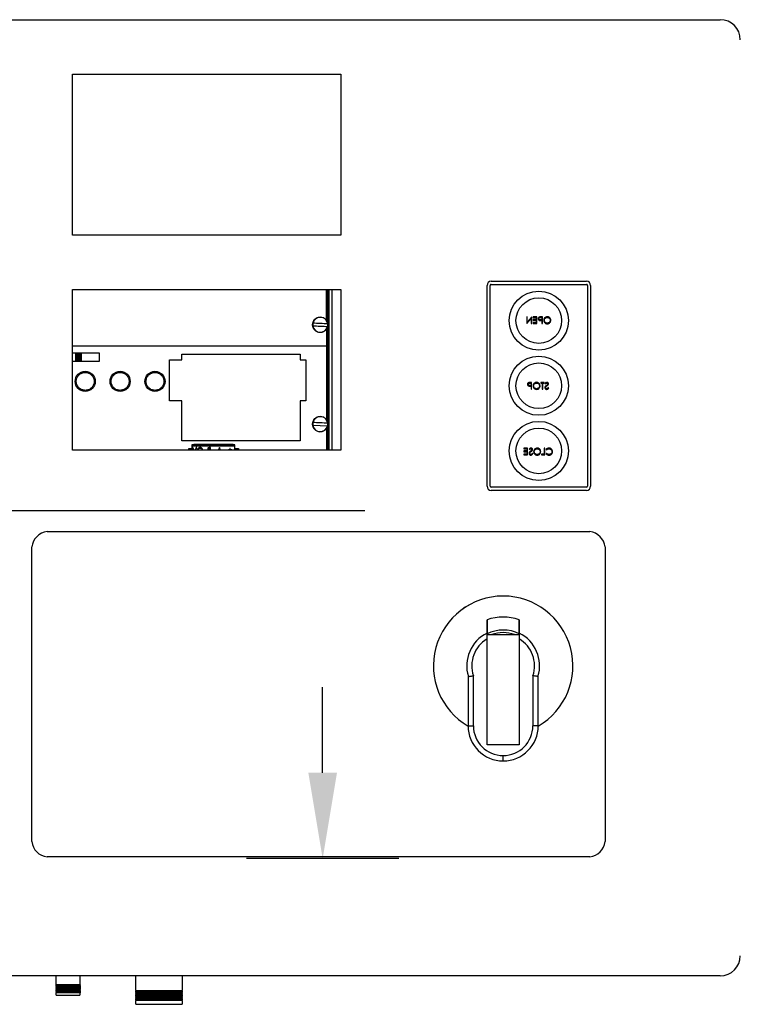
# Model space of a CAD drawing. Header units: inches. Extents: x 169.6 to 245.1, y 234.4 to 247.7.
# Tile 7 of 139: x 176.63 to 177.077, y 241.533 to 242.144. Entities that reach past the tile are written whole.
import ezdxf

# ---------------------------------------------------------------- set-up
doc = ezdxf.new("R2010")
doc.units = ezdxf.units.IN
doc.header["$LTSCALE"] = 0.25
doc.header["$MEASUREMENT"] = 0
doc.layers.add('ANNOTATIONS', color=1, linetype='Continuous')
doc.layers.add('MOTOR LH', color=7, linetype='Continuous')

msp = doc.modelspace()

# ---------------------------------------------------------------- linework, layer by layer
at = {"layer": 'ANNOTATIONS'}
for p, q in [((176.84428, 241.83906), (175.79333, 241.83906)), ((176.81812, 241.67681), (176.81812, 241.72995)), ((176.86525, 241.62367), (176.77099, 241.62367))]:
    msp.add_line(p, q, dxfattribs=at)
msp.add_solid([(176.82698, 241.67681), (176.80927, 241.67681), (176.81812, 241.62367)], dxfattribs=at)
at = {"layer": 'MOTOR LH'}
for p, q in [((176.57349, 242.14352), (177.06443, 242.14352)), ((176.66308, 242.01), (176.66308, 242.10982)), ((176.66308, 242.10982), (176.82944, 242.10982)), ((176.82944, 242.10982), (176.82944, 242.01)), ((176.82944, 242.01), (176.66308, 242.01)), ((176.92258, 241.98151), (176.98152, 241.98151)), ((176.66308, 241.87673), (176.66308, 241.97628)), ((176.66308, 241.97628), (176.82944, 241.97628)), ((176.82059, 241.95723), (176.82059, 241.97628)), ((176.82065, 241.97628), (176.82065, 241.95714)), ((176.82131, 241.95572), (176.82131, 241.97628)), ((176.8217, 241.87673), (176.8217, 241.97628)), ((176.82209, 241.87673), (176.82209, 241.97628)), ((176.82393, 241.87673), (176.82393, 241.97628)), ((176.82944, 241.97628), (176.82944, 241.87673)), ((176.91996, 241.85445), (176.91996, 241.97889)), ((176.92195, 241.85445), (176.92195, 241.97889)), ((176.92258, 241.97951), (176.98152, 241.97951)), ((176.98215, 241.97889), (176.98215, 241.85445)), ((176.98414, 241.97889), (176.98414, 241.85445)), ((176.94455, 241.95933), (176.94455, 241.95517)), ((176.94492, 241.95933), (176.94455, 241.95933)), ((176.94463, 241.95517), (176.94737, 241.95844)), ((176.94492, 241.95606), (176.94492, 241.95933)), ((176.94767, 241.95933), (176.94492, 241.95606)), ((176.94737, 241.95844), (176.94737, 241.95517)), ((176.94775, 241.95933), (176.94767, 241.95933)), ((176.94775, 241.95517), (176.94775, 241.95933)), ((176.94849, 241.95933), (176.94849, 241.9589)), ((176.95084, 241.95933), (176.94849, 241.95933)), ((176.94849, 241.9589), (176.95047, 241.9589)), ((176.94849, 241.95763), (176.94849, 241.9572)), ((176.95047, 241.95763), (176.94849, 241.95763)), ((176.94849, 241.9572), (176.95047, 241.9572)), ((176.95047, 241.9589), (176.95047, 241.95763)), ((176.95047, 241.9572), (176.95047, 241.9556)), ((176.95084, 241.95517), (176.95084, 241.95933)), ((176.95312, 241.9589), (176.95388, 241.9589)), ((176.95388, 241.95752), (176.95315, 241.95751)), ((176.95425, 241.95933), (176.95344, 241.95933)), ((176.95358, 241.95709), (176.95388, 241.95709)), ((176.95388, 241.9589), (176.95388, 241.95752)), ((176.95388, 241.95709), (176.95388, 241.95517)), ((176.95425, 241.95517), (176.95425, 241.95933)), ((176.82059, 241.95164), (176.82059, 241.89567)), ((176.82065, 241.95173), (176.82065, 241.89557)), ((176.82131, 241.89415), (176.82131, 241.95315)), ((176.94455, 241.95517), (176.94463, 241.95517)), ((176.94737, 241.95517), (176.94775, 241.95517)), ((176.94849, 241.9556), (176.94849, 241.95517)), ((176.95047, 241.9556), (176.94849, 241.9556)), ((176.94849, 241.95517), (176.95084, 241.95517)), ((176.95388, 241.95517), (176.95425, 241.95517)), ((176.66308, 241.94134), (176.82059, 241.94134)), ((176.66308, 241.93701), (176.6796, 241.93701)), ((176.6796, 241.93177), (176.66308, 241.93177)), ((176.66497, 241.93701), (176.66497, 241.93177)), ((176.66549, 241.93701), (176.66549, 241.93177)), ((176.66646, 241.93177), (176.66646, 241.93701)), ((176.66661, 241.93701), (176.66661, 241.93177)), ((176.66698, 241.93177), (176.66698, 241.93701)), ((176.66714, 241.93701), (176.66714, 241.93177)), ((176.66811, 241.93177), (176.66811, 241.93701)), ((176.66863, 241.93177), (176.66863, 241.93701)), ((176.6796, 241.93701), (176.6796, 241.93177)), ((176.7233, 241.90728), (176.7233, 241.93282)), ((176.7233, 241.93282), (176.73085, 241.93282)), ((176.73085, 241.93628), (176.80421, 241.93628)), ((176.73085, 241.93282), (176.73085, 241.93628)), ((176.80421, 241.93628), (176.80421, 241.93282)), ((176.80421, 241.93282), (176.80759, 241.93282)), ((176.80759, 241.93282), (176.80759, 241.90728)), ((176.94648, 241.91827), (176.94724, 241.91827)), ((176.94724, 241.91688), (176.94651, 241.91687)), ((176.94761, 241.91869), (176.94679, 241.91869)), ((176.94694, 241.91645), (176.94724, 241.91645)), ((176.94724, 241.91827), (176.94724, 241.91688)), ((176.94724, 241.91645), (176.94724, 241.91453)), ((176.94724, 241.91453), (176.94761, 241.91453)), ((176.94761, 241.91453), (176.94761, 241.91869)), ((176.95326, 241.91869), (176.95326, 241.91827)), ((176.95545, 241.91869), (176.95326, 241.91869)), ((176.95326, 241.91827), (176.95417, 241.91827)), ((176.95417, 241.91827), (176.95417, 241.91453)), ((176.95417, 241.91453), (176.95454, 241.91453)), ((176.95454, 241.91827), (176.95545, 241.91827)), ((176.95454, 241.91453), (176.95454, 241.91827)), ((176.95545, 241.91827), (176.95545, 241.91869)), ((176.95587, 241.9181), (176.95621, 241.91784)), ((176.95827, 241.91534), (176.95792, 241.91555)), ((176.73085, 241.90728), (176.7233, 241.90728)), ((176.73085, 241.88257), (176.73085, 241.90728)), ((176.80759, 241.90728), (176.80421, 241.90728)), ((176.80421, 241.90728), (176.80421, 241.88257)), ((176.81203, 241.89229), (176.82121, 241.89185)), ((176.82059, 241.89007), (176.82059, 241.87673)), ((176.82065, 241.89016), (176.82065, 241.87673)), ((176.82131, 241.87673), (176.82131, 241.89158)), ((176.80421, 241.88258), (176.73085, 241.88258)), ((176.80421, 241.88257), (176.73085, 241.88257)), ((176.76668, 241.88258), (176.76668, 241.88257)), ((176.76734, 241.88258), (176.76734, 241.88257)), ((176.77258, 241.88257), (176.77258, 241.88258)), ((176.77323, 241.88257), (176.77323, 241.88258)), ((176.79976, 241.88258), (176.79976, 241.88257)), ((176.80028, 241.88258), (176.80028, 241.88257)), ((176.80125, 241.88257), (176.80125, 241.88258)), ((176.80141, 241.88258), (176.80141, 241.88257)), ((176.80178, 241.88257), (176.80178, 241.88258)), ((176.80193, 241.88258), (176.80193, 241.88257)), ((176.8029, 241.88257), (176.8029, 241.88258)), ((176.80342, 241.88257), (176.80342, 241.88258)), ((176.82944, 241.87673), (176.66308, 241.87673)), ((176.73511, 241.8778), (176.7371, 241.8778)), ((176.73511, 241.87673), (176.73511, 241.8778)), ((176.7371, 241.88016), (176.7371, 241.87673)), ((176.76371, 241.88016), (176.7371, 241.88016)), ((176.7371, 241.87993), (176.76371, 241.87993)), ((176.7371, 241.87953), (176.76371, 241.87953)), ((176.73744, 241.87832), (176.73811, 241.87673)), ((176.73774, 241.87832), (176.73744, 241.87832)), ((176.73841, 241.87673), (176.73774, 241.87832)), ((176.73839, 241.88016), (176.73839, 241.88042)), ((176.73839, 241.88042), (176.76262, 241.88042)), ((176.73982, 241.87832), (176.73914, 241.87673)), ((176.73944, 241.87673), (176.74012, 241.87832)), ((176.74012, 241.87832), (176.73982, 241.87832)), ((176.74786, 241.878), (176.74824, 241.878)), ((176.74852, 241.87832), (176.74791, 241.87832)), ((176.74824, 241.877), (176.74805, 241.877)), ((176.74824, 241.878), (176.74824, 241.877)), ((176.74852, 241.87673), (176.74852, 241.87832)), ((176.75411, 241.87832), (176.75338, 241.87673)), ((176.75368, 241.87673), (176.75414, 241.87771)), ((176.75415, 241.87832), (176.75411, 241.87832)), ((176.75414, 241.87771), (176.7546, 241.87673)), ((176.75491, 241.87673), (176.75415, 241.87832)), ((176.75967, 241.87688), (176.75967, 241.87673)), ((176.76059, 241.87688), (176.75967, 241.87688)), ((176.76059, 241.8778), (176.76059, 241.87688)), ((176.76087, 241.8778), (176.76059, 241.8778)), ((176.76087, 241.87688), (176.76087, 241.8778)), ((176.76179, 241.87688), (176.76087, 241.87688)), ((176.76179, 241.87673), (176.76179, 241.87688)), ((176.76262, 241.88042), (176.76262, 241.88016)), ((176.76371, 241.87673), (176.76371, 241.88016)), ((176.76371, 241.8778), (176.7659, 241.8778)), ((176.7659, 241.8778), (176.7659, 241.87673)), ((176.94278, 241.87795), (176.94278, 241.87753)), ((176.94513, 241.87795), (176.94278, 241.87795)), ((176.94278, 241.87753), (176.94476, 241.87753)), ((176.94476, 241.87753), (176.94476, 241.87625)), ((176.94513, 241.87379), (176.94513, 241.87795)), ((176.94604, 241.87736), (176.94637, 241.8771)), ((176.95531, 241.87795), (176.95531, 241.87422)), ((176.95569, 241.87795), (176.95531, 241.87795)), ((176.95569, 241.87379), (176.95569, 241.87795)), ((176.95654, 241.87719), (176.95687, 241.87694)), ((176.94278, 241.87625), (176.94278, 241.87582)), ((176.94476, 241.87625), (176.94278, 241.87625)), ((176.94278, 241.87582), (176.94476, 241.87582)), ((176.94278, 241.87422), (176.94278, 241.87379)), ((176.94476, 241.87422), (176.94278, 241.87422)), ((176.94278, 241.87379), (176.94513, 241.87379)), ((176.94476, 241.87582), (176.94476, 241.87422)), ((176.94844, 241.8746), (176.94808, 241.87481)), ((176.95372, 241.87422), (176.95372, 241.87379)), ((176.95531, 241.87422), (176.95372, 241.87422)), ((176.95372, 241.87379), (176.95569, 241.87379)), ((176.95687, 241.87481), (176.95654, 241.87456)), ((176.98152, 241.85382), (176.92258, 241.85382)), ((176.98152, 241.85183), (176.92258, 241.85183)), ((176.64731, 241.82629), (176.98369, 241.82629)), ((176.63783, 241.63414), (176.63783, 241.81681)), ((176.99318, 241.81681), (176.99318, 241.63414)), ((176.91997, 241.69414), (176.91997, 241.76246)), ((176.91997, 241.76246), (176.93993, 241.76246)), ((176.93993, 241.76246), (176.93993, 241.69414)), ((176.91151, 241.70594), (176.91151, 241.73696)), ((176.9484, 241.73696), (176.9484, 241.70594)), ((176.90819, 241.73575), (176.90819, 241.70594)), ((176.95173, 241.70594), (176.95173, 241.73575)), ((176.90819, 241.70594), (176.91151, 241.70594)), ((176.95173, 241.70594), (176.9484, 241.70594)), ((176.93993, 241.69414), (176.91997, 241.69414)), ((176.92995, 241.68416), (176.92995, 241.68749)), ((176.98369, 241.62466), (176.64731, 241.62466)), ((177.06443, 241.55098), (176.57349, 241.55098)), ((176.65305, 241.54551), (176.65305, 241.55098)), ((176.66769, 241.55098), (176.66769, 241.54551)), ((176.70239, 241.54185), (176.70239, 241.55098)), ((176.73101, 241.55098), (176.73101, 241.54185)), ((176.65272, 241.54532), (176.65305, 241.54551)), ((176.65305, 241.54513), (176.65272, 241.54532)), ((176.66802, 241.54532), (176.65272, 241.54532)), ((176.65272, 241.54465), (176.65305, 241.54485)), ((176.65305, 241.54446), (176.65272, 241.54465)), ((176.66802, 241.54465), (176.65272, 241.54465)), ((176.65272, 241.54399), (176.65305, 241.54418)), ((176.65305, 241.5438), (176.65272, 241.54399)), ((176.66802, 241.54399), (176.65272, 241.54399)), ((176.65272, 241.54332), (176.65305, 241.54352)), ((176.65305, 241.54313), (176.65272, 241.54332)), ((176.66802, 241.54332), (176.65272, 241.54332)), ((176.65272, 241.54266), (176.65305, 241.54285)), ((176.65305, 241.54247), (176.65272, 241.54266)), ((176.66802, 241.54266), (176.65272, 241.54266)), ((176.65272, 241.54199), (176.65305, 241.54219)), ((176.65305, 241.5418), (176.65272, 241.54199)), ((176.66802, 241.54199), (176.65272, 241.54199)), ((176.65272, 241.54133), (176.65305, 241.54152)), ((176.65305, 241.54114), (176.65272, 241.54133)), ((176.66802, 241.54133), (176.65272, 241.54133)), ((176.65272, 241.54066), (176.65305, 241.54085)), ((176.66769, 241.54551), (176.65305, 241.54551)), ((176.65305, 241.54485), (176.65305, 241.54513)), ((176.66769, 241.54513), (176.65305, 241.54513)), ((176.66769, 241.54485), (176.65305, 241.54485)), ((176.65305, 241.54418), (176.65305, 241.54446)), ((176.66769, 241.54446), (176.65305, 241.54446)), ((176.66769, 241.54418), (176.65305, 241.54418)), ((176.65305, 241.54352), (176.65305, 241.5438)), ((176.66769, 241.5438), (176.65305, 241.5438)), ((176.66769, 241.54352), (176.65305, 241.54352)), ((176.65305, 241.54285), (176.65305, 241.54313)), ((176.66769, 241.54313), (176.65305, 241.54313)), ((176.66769, 241.54285), (176.65305, 241.54285)), ((176.65305, 241.54219), (176.65305, 241.54247)), ((176.66769, 241.54247), (176.65305, 241.54247)), ((176.66769, 241.54219), (176.65305, 241.54219)), ((176.65305, 241.54152), (176.65305, 241.5418)), ((176.66769, 241.5418), (176.65305, 241.5418)), ((176.66769, 241.54152), (176.65305, 241.54152)), ((176.65305, 241.54085), (176.65305, 241.54114)), ((176.66769, 241.54114), (176.65305, 241.54114)), ((176.66769, 241.54085), (176.65305, 241.54085)), ((176.66769, 241.54551), (176.66802, 241.54532)), ((176.66802, 241.54532), (176.66769, 241.54513)), ((176.66769, 241.54513), (176.66769, 241.54485)), ((176.66769, 241.54485), (176.66802, 241.54465)), ((176.66802, 241.54465), (176.66769, 241.54446)), ((176.66769, 241.54446), (176.66769, 241.54418)), ((176.66769, 241.54418), (176.66802, 241.54399)), ((176.66802, 241.54399), (176.66769, 241.5438)), ((176.66769, 241.5438), (176.66769, 241.54352)), ((176.66769, 241.54352), (176.66802, 241.54332)), ((176.66802, 241.54332), (176.66769, 241.54313)), ((176.66769, 241.54313), (176.66769, 241.54285)), ((176.66769, 241.54285), (176.66802, 241.54266)), ((176.66802, 241.54266), (176.66769, 241.54247)), ((176.66769, 241.54247), (176.66769, 241.54219)), ((176.66769, 241.54219), (176.66802, 241.54199)), ((176.66802, 241.54199), (176.66769, 241.5418)), ((176.66769, 241.5418), (176.66769, 241.54152)), ((176.66769, 241.54152), (176.66802, 241.54133)), ((176.66802, 241.54133), (176.66769, 241.54114)), ((176.66769, 241.54114), (176.66769, 241.54085)), ((176.66769, 241.54085), (176.66802, 241.54066)), ((176.70206, 241.54166), (176.70239, 241.54185)), ((176.70239, 241.54147), (176.70206, 241.54166)), ((176.73134, 241.54166), (176.70206, 241.54166)), ((176.70206, 241.54083), (176.70239, 241.54102)), ((176.70239, 241.54064), (176.70206, 241.54083)), ((176.73134, 241.54083), (176.70206, 241.54083)), ((176.70239, 241.54185), (176.73101, 241.54185)), ((176.70239, 241.54102), (176.70239, 241.54147)), ((176.73101, 241.54147), (176.70239, 241.54147)), ((176.70239, 241.54102), (176.73101, 241.54102)), ((176.73101, 241.54185), (176.73134, 241.54166)), ((176.73134, 241.54166), (176.73101, 241.54147)), ((176.73101, 241.54147), (176.73101, 241.54102)), ((176.73101, 241.54102), (176.73134, 241.54083)), ((176.73134, 241.54083), (176.73101, 241.54064)), ((176.65305, 241.54047), (176.65272, 241.54066)), ((176.66802, 241.54066), (176.65272, 241.54066)), ((176.65305, 241.539), (176.65305, 241.54047)), ((176.66769, 241.54047), (176.65305, 241.54047)), ((176.65305, 241.539), (176.66769, 241.539)), ((176.66802, 241.54066), (176.66769, 241.54047)), ((176.66769, 241.54047), (176.66769, 241.539)), ((176.70206, 241.54), (176.70239, 241.54019)), ((176.70239, 241.5398), (176.70206, 241.54)), ((176.73134, 241.54), (176.70206, 241.54)), ((176.70206, 241.53916), (176.70239, 241.53936)), ((176.70239, 241.53897), (176.70206, 241.53916)), ((176.73134, 241.53916), (176.70206, 241.53916)), ((176.70206, 241.53833), (176.70239, 241.53853)), ((176.70239, 241.53814), (176.70206, 241.53833)), ((176.73134, 241.53833), (176.70206, 241.53833)), ((176.70206, 241.5375), (176.70239, 241.53769)), ((176.70239, 241.53731), (176.70206, 241.5375)), ((176.73134, 241.5375), (176.70206, 241.5375)), ((176.70206, 241.53667), (176.70239, 241.53686)), ((176.70239, 241.53648), (176.70206, 241.53667)), ((176.73134, 241.53667), (176.70206, 241.53667)), ((176.70206, 241.53584), (176.70239, 241.53603)), ((176.70239, 241.53565), (176.70206, 241.53584)), ((176.73134, 241.53584), (176.70206, 241.53584)), ((176.70239, 241.54019), (176.70239, 241.54064)), ((176.73101, 241.54064), (176.70239, 241.54064)), ((176.70239, 241.54019), (176.73101, 241.54019)), ((176.70239, 241.53936), (176.70239, 241.5398)), ((176.73101, 241.5398), (176.70239, 241.5398)), ((176.70239, 241.53936), (176.73101, 241.53936)), ((176.70239, 241.53853), (176.70239, 241.53897)), ((176.73101, 241.53897), (176.70239, 241.53897)), ((176.70239, 241.53853), (176.73101, 241.53853)), ((176.70239, 241.53769), (176.70239, 241.53814)), ((176.73101, 241.53814), (176.70239, 241.53814)), ((176.70239, 241.53769), (176.73101, 241.53769)), ((176.70239, 241.53686), (176.70239, 241.53731)), ((176.73101, 241.53731), (176.70239, 241.53731)), ((176.70239, 241.53686), (176.73101, 241.53686)), ((176.70239, 241.53603), (176.70239, 241.53648)), ((176.73101, 241.53648), (176.70239, 241.53648)), ((176.70239, 241.53603), (176.73101, 241.53603)), ((176.70239, 241.53334), (176.70239, 241.53565)), ((176.73101, 241.53565), (176.70239, 241.53565)), ((176.73101, 241.54064), (176.73101, 241.54019)), ((176.73101, 241.54019), (176.73134, 241.54)), ((176.73134, 241.54), (176.73101, 241.5398)), ((176.73101, 241.5398), (176.73101, 241.53936)), ((176.73101, 241.53936), (176.73134, 241.53916)), ((176.73134, 241.53916), (176.73101, 241.53897)), ((176.73101, 241.53897), (176.73101, 241.53853)), ((176.73101, 241.53853), (176.73134, 241.53833)), ((176.73134, 241.53833), (176.73101, 241.53814)), ((176.73101, 241.53814), (176.73101, 241.53769)), ((176.73101, 241.53769), (176.73134, 241.5375)), ((176.73134, 241.5375), (176.73101, 241.53731)), ((176.73101, 241.53731), (176.73101, 241.53686)), ((176.73101, 241.53686), (176.73134, 241.53667)), ((176.73134, 241.53667), (176.73101, 241.53648)), ((176.73101, 241.53648), (176.73101, 241.53603)), ((176.73101, 241.53603), (176.73134, 241.53584)), ((176.73134, 241.53584), (176.73101, 241.53565)), ((176.73101, 241.53565), (176.73101, 241.53334)), ((176.70239, 241.53334), (176.73101, 241.53334))]:
    msp.add_line(p, q, dxfattribs=at)
at = {"layer": 'MOTOR LH', "flags": 128}
for points in [[(176.81203, 241.95386), (176.81312, 241.95381), (176.81426, 241.95375), (176.81543, 241.9537), (176.81662, 241.95364), (176.8178, 241.95358), (176.81897, 241.95352), (176.82011, 241.95347), (176.82121, 241.95342)], [(176.82128, 241.95501), (176.82019, 241.95506), (176.81905, 241.95512), (176.81788, 241.95518), (176.81669, 241.95523), (176.81551, 241.95529), (176.81434, 241.95535), (176.8132, 241.9554), (176.8121, 241.95546)], [(176.82128, 241.89344), (176.82019, 241.8935), (176.81905, 241.89355), (176.81788, 241.89361), (176.81669, 241.89367), (176.81551, 241.89372), (176.81434, 241.89378), (176.8132, 241.89384), (176.8121, 241.89389)]]:
    msp.add_lwpolyline(points, dxfattribs=at)
at = {"layer": 'MOTOR LH'}
for centre, radius in [((176.95205, 241.95703), 0.0183), ((176.95205, 241.95703), 0.01414), ((176.81666, 241.95444), 0.00482), ((176.95205, 241.91667), 0.0183), ((176.67099, 241.91939), 0.00622), ((176.6926, 241.91939), 0.00622), ((176.71422, 241.91939), 0.00622), ((176.95205, 241.91667), 0.01414), ((176.81666, 241.89287), 0.00482), ((176.95205, 241.8763), 0.0183), ((176.95205, 241.8763), 0.01414)]:
    msp.add_circle(centre, radius, dxfattribs=at)
for centre, radius, start, end in [((177.06443, 242.13105), 0.01248, 0, 90), ((176.92258, 241.97889), 0.00262, 90, 180), ((176.98152, 241.97889), 0.00262, 0, 90), ((176.92258, 241.97889), 0.000624, 90, 180), ((176.98152, 241.97889), 0.000624, 0, 90), ((176.81666, 241.95444), 0.00466, 7.07983, 167.36481), ((176.81666, 241.95444), 0.00473, 167.49357, 186.95106), ((176.81666, 241.95444), 0.00466, 187.07983, 347.36481), ((176.81666, 241.95444), 0.00473, 347.49357, 6.95106), ((176.81666, 241.89287), 0.00466, 7.07983, 167.36481), ((176.81666, 241.89287), 0.00473, 167.49357, 186.95106), ((176.81666, 241.89287), 0.00466, 187.07983, 347.36481), ((176.81666, 241.89287), 0.00473, 347.49357, 6.95106), ((176.92258, 241.85445), 0.00262, 180, 270), ((176.92258, 241.85445), 0.000624, 180, 270), ((176.98152, 241.85445), 0.000624, 270, 0), ((176.98152, 241.85445), 0.00262, 270, 0), ((176.64881, 241.81531), 0.01108, 97.7581, 172.2419), ((176.9822, 241.81531), 0.01108, 7.7581, 82.2419), ((176.92996, 241.74311), 0.04323, 300.24247, 239.75749), ((176.92996, 241.74311), 0.04322, 300.24804, 239.75194), ((176.92996, 241.74311), 0.03025, 70.7446, 109.279), ((176.92996, 241.74311), 0.02257, 116.2649, 197.09777), ((176.92996, 241.74311), 0.02217, 63.25995, 116.77409), ((176.92996, 241.74311), 0.02061, 69.85267, 110.14733), ((176.92996, 241.74311), 0.02257, 342.90223, 63.76839), ((176.92996, 241.74311), 0.01944, 120.90941, 198.43237), ((176.92996, 241.74311), 0.01944, 341.56763, 59.13097), ((176.92996, 241.70594), 0.02178, 180, 269.97432), ((176.92996, 241.70594), 0.01845, 180, 269.97432), ((176.92995, 241.70594), 0.02178, 270, 0), ((176.92995, 241.70594), 0.01845, 270.00463, 0), ((176.64881, 241.63564), 0.01108, 187.7581, 262.2419), ((176.9822, 241.63564), 0.01108, 277.7581, 352.2419), ((177.06443, 241.56345), 0.01248, 270, 0)]:
    msp.add_arc(centre, radius, start, end, dxfattribs=at)
for points, knots in [([(176.95249, 241.95927), (176.95236, 241.95922), (176.95211, 241.95913), (176.95185, 241.95885), (176.95171, 241.95853), (176.9517, 241.95832), (176.95169, 241.95822)], [0, 0, 0, 0, 0.279707, 0.559375, 0.779503, 1, 1, 1, 1]), ([(176.95169, 241.95822), (176.9517, 241.95808), (176.95172, 241.9578), (176.95193, 241.95747), (176.95221, 241.95726), (176.95242, 241.95719), (176.95252, 241.95716)], [0, 0, 0, 0, 0.2801, 0.559328, 0.779458, 1, 1, 1, 1]), ([(176.95207, 241.95821), (176.95208, 241.95833), (176.95211, 241.95851), (176.95227, 241.9587), (176.95256, 241.95891), (176.95287, 241.95891), (176.95312, 241.9589)], [0, 0, 0, 0, 0.248963, 0.37473, 0.500379, 1, 1, 1, 1]), ([(176.95315, 241.95751), (176.9529, 241.95751), (176.95258, 241.95751), (176.95227, 241.95772), (176.95211, 241.95791), (176.95208, 241.95809), (176.95207, 241.95821)], [0, 0, 0, 0, 0.499719, 0.625348, 0.751078, 1, 1, 1, 1]), ([(176.95344, 241.95933), (176.95326, 241.95933), (176.95294, 241.95933), (176.95263, 241.95929), (176.95249, 241.95927)], [0, 0, 0, 0, 0.560312, 1, 1, 1, 1]), ([(176.95252, 241.95716), (176.95272, 241.95714), (176.95307, 241.95709), (176.95342, 241.95709), (176.95358, 241.95709)], [0, 0, 0, 0, 0.559697, 1, 1, 1, 1]), ([(176.95732, 241.95944), (176.95699, 241.9594), (176.95634, 241.95934), (176.95561, 241.95875), (176.95517, 241.95802), (176.95513, 241.95751), (176.9551, 241.95725)], [0, 0, 0, 0, 0.279766, 0.559356, 0.77957, 1, 1, 1, 1]), ([(176.9551, 241.95725), (176.95514, 241.95693), (176.95521, 241.95629), (176.95581, 241.95557), (176.95652, 241.95513), (176.95703, 241.95509), (176.95728, 241.95507)], [0, 0, 0, 0, 0.279632, 0.559342, 0.779597, 1, 1, 1, 1]), ([(176.95548, 241.95725), (176.95551, 241.95752), (176.95557, 241.95805), (176.95608, 241.95862), (176.95668, 241.95895), (176.95709, 241.95899), (176.9573, 241.95901)], [0, 0, 0, 0, 0.279463, 0.558871, 0.779515, 1, 1, 1, 1]), ([(176.9573, 241.95549), (176.95703, 241.95552), (176.95651, 241.95558), (176.95589, 241.95604), (176.95554, 241.95663), (176.9555, 241.95705), (176.95548, 241.95725)], [0, 0, 0, 0, 0.279831, 0.559389, 0.77965, 1, 1, 1, 1]), ([(176.95728, 241.95507), (176.95761, 241.9551), (176.95825, 241.95517), (176.95897, 241.95576), (176.95941, 241.95647), (176.95945, 241.95698), (176.95948, 241.95723)], [0, 0, 0, 0, 0.279663, 0.559353, 0.779636, 1, 1, 1, 1]), ([(176.9573, 241.95901), (176.95756, 241.95898), (176.95809, 241.95891), (176.95869, 241.95845), (176.95905, 241.95786), (176.95908, 241.95744), (176.9591, 241.95724)], [0, 0, 0, 0, 0.279627, 0.559351, 0.779632, 1, 1, 1, 1]), ([(176.9591, 241.95724), (176.95907, 241.95697), (176.95901, 241.95645), (176.95851, 241.95588), (176.95792, 241.95554), (176.9575, 241.95551), (176.9573, 241.95549)], [0, 0, 0, 0, 0.279417, 0.559078, 0.779478, 1, 1, 1, 1]), ([(176.95948, 241.95723), (176.95944, 241.95755), (176.95936, 241.9582), (176.95879, 241.95893), (176.95807, 241.95936), (176.95757, 241.95941), (176.95732, 241.95944)], [0, 0, 0, 0, 0.279731, 0.559326, 0.77968, 1, 1, 1, 1]), ([(176.66542, 241.91939), (176.6655, 241.91869), (176.66561, 241.91762), (176.66631, 241.91632), (176.66702, 241.91543), (176.66792, 241.91471), (176.66921, 241.91403), (176.67099, 241.91369), (176.67277, 241.91403), (176.67406, 241.91471), (176.67495, 241.91543), (176.67568, 241.91632), (176.67635, 241.91762), (176.67669, 241.91939), (176.67635, 241.92117), (176.67568, 241.92247), (176.67495, 241.92336), (176.67406, 241.92408), (176.67277, 241.92476), (176.67099, 241.9251), (176.66921, 241.92476), (176.66792, 241.92408), (176.66702, 241.92336), (176.66631, 241.92247), (176.66561, 241.92117), (176.6655, 241.9201), (176.66542, 241.91939)], [0, 0, 0, 0, 0.059864, 0.09209, 0.125, 0.15791, 0.190135, 0.25, 0.309864, 0.34209, 0.375, 0.407909, 0.440136, 0.5, 0.559864, 0.59209, 0.624999, 0.657909, 0.690136, 0.75, 0.809864, 0.84209, 0.875, 0.90791, 0.940135, 1, 1, 1, 1]), ([(176.68704, 241.91939), (176.68711, 241.91869), (176.68723, 241.91762), (176.68792, 241.91632), (176.68864, 241.91543), (176.68953, 241.91471), (176.69083, 241.91403), (176.6926, 241.91369), (176.69438, 241.91403), (176.69568, 241.91471), (176.69657, 241.91543), (176.69729, 241.91632), (176.69796, 241.91762), (176.69831, 241.91939), (176.69796, 241.92117), (176.69729, 241.92247), (176.69657, 241.92336), (176.69568, 241.92408), (176.69438, 241.92476), (176.6926, 241.9251), (176.69083, 241.92476), (176.68953, 241.92408), (176.68864, 241.92336), (176.68792, 241.92247), (176.68723, 241.92117), (176.68711, 241.9201), (176.68704, 241.91939)], [0, 0, 0, 0, 0.059864, 0.09209, 0.125, 0.15791, 0.190136, 0.25, 0.309864, 0.34209, 0.375, 0.40791, 0.440135, 0.5, 0.559864, 0.59209, 0.625, 0.65791, 0.690136, 0.75, 0.809864, 0.84209, 0.875, 0.90791, 0.940135, 1, 1, 1, 1]), ([(176.70865, 241.91939), (176.70873, 241.91869), (176.70884, 241.91762), (176.70953, 241.91632), (176.71025, 241.91543), (176.71114, 241.91471), (176.71244, 241.91403), (176.71422, 241.91369), (176.716, 241.91403), (176.71729, 241.91471), (176.71818, 241.91543), (176.71891, 241.91632), (176.71958, 241.91762), (176.71992, 241.91939), (176.71958, 241.92117), (176.71891, 241.92247), (176.71818, 241.92336), (176.71729, 241.92408), (176.716, 241.92476), (176.71422, 241.9251), (176.71244, 241.92476), (176.71114, 241.92408), (176.71025, 241.92336), (176.70953, 241.92247), (176.70884, 241.92117), (176.70873, 241.9201), (176.70865, 241.91939)], [0, 0, 0, 0, 0.059864, 0.09209, 0.125, 0.157909, 0.190136, 0.25, 0.309864, 0.34209, 0.375, 0.40791, 0.440135, 0.5, 0.559864, 0.59209, 0.625, 0.65791, 0.690135, 0.75, 0.809864, 0.84209, 0.875, 0.90791, 0.940135, 1, 1, 1, 1]), ([(176.94585, 241.91863), (176.94572, 241.91859), (176.94547, 241.91849), (176.94521, 241.91821), (176.94507, 241.91789), (176.94506, 241.91768), (176.94505, 241.91758)], [0, 0, 0, 0, 0.2797041, 0.5593845, 0.7795145, 1, 1, 1, 1]), ([(176.94505, 241.91758), (176.94506, 241.91744), (176.94508, 241.91717), (176.94529, 241.91683), (176.94557, 241.91662), (176.94578, 241.91655), (176.94588, 241.91652)], [0, 0, 0, 0, 0.280099, 0.559325, 0.779463, 1, 1, 1, 1]), ([(176.94542, 241.91758), (176.94544, 241.9177), (176.94547, 241.91788), (176.94562, 241.91806), (176.94592, 241.91827), (176.94623, 241.91827), (176.94648, 241.91827)], [0, 0, 0, 0, 0.2489749, 0.3747309, 0.5003825, 1, 1, 1, 1]), ([(176.94651, 241.91687), (176.94626, 241.91687), (176.94594, 241.91687), (176.94563, 241.91708), (176.94547, 241.91727), (176.94544, 241.91745), (176.94542, 241.91758)], [0, 0, 0, 0, 0.499724, 0.625347, 0.751089, 1, 1, 1, 1]), ([(176.94679, 241.91869), (176.94662, 241.91869), (176.9463, 241.91869), (176.94599, 241.91865), (176.94585, 241.91863)], [0, 0, 0, 0, 0.560314, 1, 1, 1, 1]), ([(176.94588, 241.91652), (176.94608, 241.9165), (176.94643, 241.91645), (176.94678, 241.91645), (176.94694, 241.91645)], [0, 0, 0, 0, 0.559694, 1, 1, 1, 1]), ([(176.95068, 241.9188), (176.95035, 241.91877), (176.9497, 241.9187), (176.94897, 241.91811), (176.94853, 241.91738), (176.94848, 241.91687), (176.94846, 241.91662)], [0, 0, 0, 0, 0.279768, 0.559357, 0.77957, 1, 1, 1, 1]), ([(176.94846, 241.91662), (176.9485, 241.91629), (176.94857, 241.91565), (176.94917, 241.91493), (176.94988, 241.91449), (176.95039, 241.91445), (176.95064, 241.91443)], [0, 0, 0, 0, 0.279627, 0.559342, 0.779597, 1, 1, 1, 1]), ([(176.94884, 241.91662), (176.94887, 241.91688), (176.94893, 241.91741), (176.94944, 241.91798), (176.95004, 241.91831), (176.95045, 241.91835), (176.95066, 241.91837)], [0, 0, 0, 0, 0.27947, 0.55887, 0.779518, 1, 1, 1, 1]), ([(176.95066, 241.91485), (176.95039, 241.91488), (176.94987, 241.91494), (176.94925, 241.9154), (176.94889, 241.91599), (176.94886, 241.91641), (176.94884, 241.91662)], [0, 0, 0, 0, 0.279829, 0.559387, 0.779656, 1, 1, 1, 1]), ([(176.95064, 241.91443), (176.95096, 241.91446), (176.95161, 241.91453), (176.95233, 241.91512), (176.95277, 241.91584), (176.95281, 241.91634), (176.95284, 241.9166)], [0, 0, 0, 0, 0.279664, 0.559354, 0.779636, 1, 1, 1, 1]), ([(176.95066, 241.91837), (176.95092, 241.91834), (176.95145, 241.91827), (176.95205, 241.91781), (176.95241, 241.91722), (176.95244, 241.9168), (176.95246, 241.9166)], [0, 0, 0, 0, 0.279626, 0.559346, 0.779627, 1, 1, 1, 1]), ([(176.95246, 241.9166), (176.95243, 241.91634), (176.95237, 241.91581), (176.95186, 241.91525), (176.95127, 241.9149), (176.95086, 241.91487), (176.95066, 241.91485)], [0, 0, 0, 0, 0.279412, 0.559074, 0.779476, 1, 1, 1, 1]), ([(176.95284, 241.9166), (176.9528, 241.91692), (176.95272, 241.91756), (176.95215, 241.91829), (176.95143, 241.91872), (176.95093, 241.91877), (176.95068, 241.9188)], [0, 0, 0, 0, 0.279731, 0.559325, 0.779681, 1, 1, 1, 1]), ([(176.9568, 241.9169), (176.95654, 241.9167), (176.95618, 241.91643), (176.95587, 241.91593), (176.95584, 241.91568), (176.95582, 241.91555)], [0, 0, 0, 0, 0.560115, 0.780279, 1, 1, 1, 1]), ([(176.95582, 241.91555), (176.95584, 241.91538), (176.95589, 241.91504), (176.95622, 241.91468), (176.95661, 241.91446), (176.95688, 241.91444), (176.95701, 241.91443)], [0, 0, 0, 0, 0.279183, 0.559084, 0.779443, 1, 1, 1, 1]), ([(176.95698, 241.9188), (176.95685, 241.91879), (176.9566, 241.91876), (176.9562, 241.91852), (176.956, 241.91826), (176.95587, 241.9181)], [0, 0, 0, 0, 0.279751, 0.559499, 1, 1, 1, 1]), ([(176.95619, 241.91556), (176.9562, 241.91564), (176.95622, 241.91579), (176.95631, 241.91591), (176.95634, 241.91597)], [0, 0, 0, 0, 0.558992, 1, 1, 1, 1]), ([(176.95701, 241.91485), (176.9569, 241.91487), (176.95667, 241.91489), (176.9564, 241.91506), (176.95623, 241.9153), (176.95621, 241.91547), (176.95619, 241.91556)], [0, 0, 0, 0, 0.280273, 0.560145, 0.780153, 1, 1, 1, 1]), ([(176.95621, 241.91784), (176.95633, 241.91799), (176.95649, 241.9182), (176.9568, 241.91836), (176.95695, 241.91837), (176.95702, 241.91837)], [0, 0, 0, 0, 0.559818, 0.77985, 1, 1, 1, 1]), ([(176.95634, 241.91597), (176.95647, 241.9161), (176.9567, 241.91635), (176.95697, 241.91654), (176.95709, 241.91663)], [0, 0, 0, 0, 0.559492, 1, 1, 1, 1]), ([(176.95736, 241.91731), (176.95726, 241.91723), (176.95707, 241.91709), (176.95688, 241.91695), (176.9568, 241.9169)], [0, 0, 0, 0, 0.559909, 1, 1, 1, 1]), ([(176.95801, 241.91783), (176.95799, 241.91798), (176.95795, 241.91827), (176.95767, 241.91859), (176.95733, 241.91877), (176.9571, 241.91879), (176.95698, 241.9188)], [0, 0, 0, 0, 0.279549, 0.558796, 0.779376, 1, 1, 1, 1]), ([(176.95792, 241.91555), (176.9578, 241.91536), (176.95763, 241.91509), (176.95727, 241.91488), (176.9571, 241.91486), (176.95701, 241.91485)], [0, 0, 0, 0, 0.559324, 0.779784, 1, 1, 1, 1]), ([(176.95701, 241.91443), (176.95716, 241.91444), (176.95747, 241.91447), (176.95795, 241.91479), (176.95815, 241.91513), (176.95827, 241.91534)], [0, 0, 0, 0, 0.279879, 0.559662, 1, 1, 1, 1]), ([(176.95702, 241.91837), (176.95711, 241.91837), (176.95728, 241.91835), (176.95748, 241.91822), (176.95761, 241.91805), (176.95763, 241.91791), (176.95763, 241.91785)], [0, 0, 0, 0, 0.280272, 0.55993, 0.779919, 1, 1, 1, 1]), ([(176.95709, 241.91663), (176.95723, 241.91673), (176.95747, 241.9169), (176.95768, 241.9171), (176.95778, 241.9172)], [0, 0, 0, 0, 0.560405, 1, 1, 1, 1]), ([(176.95763, 241.91785), (176.95763, 241.91779), (176.95762, 241.91767), (176.95753, 241.91748), (176.95742, 241.91737), (176.95736, 241.91731)], [0, 0, 0, 0, 0.2799479, 0.5597749, 1, 1, 1, 1]), ([(176.95778, 241.9172), (176.95785, 241.9173), (176.95798, 241.9175), (176.958, 241.91773), (176.95801, 241.91783)], [0, 0, 0, 0, 0.559837, 1, 1, 1, 1]), ([(176.74218, 241.8784), (176.74193, 241.87838), (176.74144, 241.87832), (176.7409, 241.87788), (176.74057, 241.87734), (176.74053, 241.87696), (176.74052, 241.87676)], [0, 0, 0, 0, 0.279769, 0.55936, 0.779572, 1, 1, 1, 1]), ([(176.7408, 241.87676), (176.74082, 241.87696), (176.74087, 241.87736), (176.74125, 241.87779), (176.7417, 241.87804), (176.74201, 241.87807), (176.74216, 241.87808)], [0, 0, 0, 0, 0.279464, 0.55887, 0.779513, 1, 1, 1, 1]), ([(176.74216, 241.87808), (176.74236, 241.87806), (176.74275, 241.87801), (176.7432, 241.87766), (176.74347, 241.87722), (176.7435, 241.87691), (176.74352, 241.87675)], [0, 0, 0, 0, 0.2796249, 0.5593497, 0.7796275, 1, 1, 1, 1]), ([(176.7438, 241.87675), (176.74377, 241.87699), (176.74371, 241.87747), (176.74328, 241.87802), (176.74274, 241.87835), (176.74237, 241.87838), (176.74218, 241.8784)], [0, 0, 0, 0, 0.2797299, 0.5593269, 0.7796812, 1, 1, 1, 1]), ([(176.74791, 241.87832), (176.74777, 241.87832), (176.74751, 241.87831), (176.74716, 241.87815), (176.74695, 241.87786), (176.74693, 241.87765), (176.74692, 241.87755)], [0, 0, 0, 0, 0.281315, 0.559924, 0.779932, 1, 1, 1, 1]), ([(176.74692, 241.87755), (176.74692, 241.87748), (176.74693, 241.87733), (176.74703, 241.87708), (176.74718, 241.87696), (176.74728, 241.87689)], [0, 0, 0, 0, 0.280868, 0.561518, 1, 1, 1, 1]), ([(176.74728, 241.87689), (176.74718, 241.87685), (176.74707, 241.87682), (176.74699, 241.87674), (176.74699, 241.87673)], [0, 0, 0, 0, 0.904682, 1, 1, 1, 1]), ([(176.7472, 241.87754), (176.7472, 241.87762), (176.74722, 241.87774), (176.74732, 241.87785), (176.7475, 241.87799), (176.7477, 241.878), (176.74786, 241.878)], [0, 0, 0, 0, 0.249288, 0.374924, 0.500647, 1, 1, 1, 1]), ([(176.74805, 241.877), (176.74785, 241.877), (176.74761, 241.877), (176.74736, 241.87716), (176.74727, 241.87727), (176.74721, 241.8774), (176.7472, 241.8775), (176.7472, 241.87754)], [0, 0, 0, 0, 0.498612, 0.62401, 0.749404, 0.874738, 1, 1, 1, 1]), ([(176.94714, 241.87806), (176.94702, 241.87805), (176.94676, 241.87802), (176.94636, 241.87778), (176.94616, 241.87752), (176.94604, 241.87736)], [0, 0, 0, 0, 0.279748, 0.559503, 1, 1, 1, 1]), ([(176.94637, 241.8771), (176.94649, 241.87725), (176.94666, 241.87746), (176.94696, 241.87762), (176.94711, 241.87763), (176.94719, 241.87763)], [0, 0, 0, 0, 0.559819, 0.77985, 1, 1, 1, 1]), ([(176.94752, 241.87657), (176.94742, 241.87649), (176.94724, 241.87635), (176.94705, 241.87621), (176.94696, 241.87615)], [0, 0, 0, 0, 0.559898, 1, 1, 1, 1]), ([(176.94817, 241.87709), (176.94815, 241.87724), (176.94812, 241.87753), (176.94783, 241.87785), (176.94749, 241.87803), (176.94726, 241.87805), (176.94714, 241.87806)], [0, 0, 0, 0, 0.279554, 0.558801, 0.779377, 1, 1, 1, 1]), ([(176.94719, 241.87763), (176.94727, 241.87763), (176.94744, 241.87761), (176.94764, 241.87748), (176.94778, 241.87731), (176.94779, 241.87717), (176.9478, 241.87711)], [0, 0, 0, 0, 0.280276, 0.559933, 0.779921, 1, 1, 1, 1]), ([(176.94726, 241.87589), (176.94739, 241.87599), (176.94763, 241.87616), (176.94784, 241.87636), (176.94794, 241.87646)], [0, 0, 0, 0, 0.560415, 1, 1, 1, 1]), ([(176.9478, 241.87711), (176.94779, 241.87705), (176.94778, 241.87693), (176.94769, 241.87674), (176.94759, 241.87663), (176.94752, 241.87657)], [0, 0, 0, 0, 0.279943, 0.559777, 1, 1, 1, 1]), ([(176.94794, 241.87646), (176.94801, 241.87656), (176.94814, 241.87676), (176.94816, 241.87699), (176.94817, 241.87709)], [0, 0, 0, 0, 0.559845, 1, 1, 1, 1]), ([(176.95108, 241.87806), (176.95075, 241.87803), (176.9501, 241.87796), (176.94937, 241.87737), (176.94893, 241.87664), (176.94888, 241.87613), (176.94886, 241.87587)], [0, 0, 0, 0, 0.279767, 0.559358, 0.779572, 1, 1, 1, 1]), ([(176.94924, 241.87588), (176.94927, 241.87614), (176.94933, 241.87667), (176.94984, 241.87724), (176.95044, 241.87757), (176.95085, 241.87761), (176.95106, 241.87763)], [0, 0, 0, 0, 0.27947, 0.558871, 0.779516, 1, 1, 1, 1]), ([(176.95106, 241.87763), (176.95132, 241.8776), (176.95185, 241.87753), (176.95245, 241.87707), (176.95281, 241.87648), (176.95284, 241.87606), (176.95286, 241.87586)], [0, 0, 0, 0, 0.279628, 0.55935, 0.779632, 1, 1, 1, 1]), ([(176.95324, 241.87585), (176.9532, 241.87618), (176.95312, 241.87682), (176.95255, 241.87755), (176.95183, 241.87798), (176.95133, 241.87803), (176.95108, 241.87806)], [0, 0, 0, 0, 0.27973, 0.559327, 0.77968, 1, 1, 1, 1]), ([(176.95836, 241.87806), (176.95796, 241.87802), (176.95724, 241.87794), (176.95676, 241.87742), (176.95654, 241.87719)], [0, 0, 0, 0, 0.5595149, 1, 1, 1, 1]), ([(176.95687, 241.87694), (176.95711, 241.87716), (176.95754, 241.87756), (176.95812, 241.87761), (176.95838, 241.87763)], [0, 0, 0, 0, 0.558427, 1, 1, 1, 1]), ([(176.96059, 241.8759), (176.96056, 241.87622), (176.96048, 241.87688), (176.95986, 241.87759), (176.95912, 241.878), (176.95861, 241.87804), (176.95836, 241.87806)], [0, 0, 0, 0, 0.2795135, 0.5590797, 0.7793734, 1, 1, 1, 1]), ([(176.95838, 241.87763), (176.95864, 241.8776), (176.95918, 241.87754), (176.95979, 241.87709), (176.96016, 241.8765), (176.9602, 241.87608), (176.96022, 241.87587)], [0, 0, 0, 0, 0.2798556, 0.5595178, 0.779687, 1, 1, 1, 1]), ([(176.94696, 241.87615), (176.9467, 241.87596), (176.94634, 241.87569), (176.94603, 241.87519), (176.946, 241.87494), (176.94598, 241.87481)], [0, 0, 0, 0, 0.560115, 0.780284, 1, 1, 1, 1]), ([(176.94598, 241.87481), (176.94601, 241.87464), (176.94605, 241.8743), (176.94639, 241.87394), (176.94677, 241.87372), (176.94704, 241.8737), (176.94717, 241.87369)], [0, 0, 0, 0, 0.279184, 0.559085, 0.779447, 1, 1, 1, 1]), ([(176.94636, 241.87482), (176.94637, 241.8749), (176.94639, 241.87505), (176.94647, 241.87517), (176.94651, 241.87523)], [0, 0, 0, 0, 0.55898, 1, 1, 1, 1]), ([(176.94717, 241.87411), (176.94706, 241.87412), (176.94684, 241.87415), (176.94656, 241.87432), (176.94639, 241.87456), (176.94637, 241.87473), (176.94636, 241.87482)], [0, 0, 0, 0, 0.280277, 0.560146, 0.780152, 1, 1, 1, 1]), ([(176.94651, 241.87523), (176.94663, 241.87536), (176.94686, 241.87561), (176.94714, 241.8758), (176.94726, 241.87589)], [0, 0, 0, 0, 0.559494, 1, 1, 1, 1]), ([(176.94808, 241.87481), (176.94796, 241.87462), (176.94779, 241.87435), (176.94744, 241.87414), (176.94726, 241.87412), (176.94717, 241.87411)], [0, 0, 0, 0, 0.559319, 0.779781, 1, 1, 1, 1]), ([(176.94717, 241.87369), (176.94733, 241.8737), (176.94763, 241.87373), (176.94811, 241.87405), (176.94831, 241.87439), (176.94844, 241.8746)], [0, 0, 0, 0, 0.27988, 0.559666, 1, 1, 1, 1]), ([(176.94886, 241.87587), (176.9489, 241.87555), (176.94897, 241.87491), (176.94956, 241.87419), (176.95028, 241.87375), (176.95079, 241.87371), (176.95104, 241.87369)], [0, 0, 0, 0, 0.279631, 0.559344, 0.779598, 1, 1, 1, 1]), ([(176.95106, 241.87411), (176.95079, 241.87414), (176.95027, 241.8742), (176.94965, 241.87466), (176.94929, 241.87525), (176.94926, 241.87567), (176.94924, 241.87588)], [0, 0, 0, 0, 0.279829, 0.559387, 0.779653, 1, 1, 1, 1]), ([(176.95104, 241.87369), (176.95136, 241.87372), (176.95201, 241.87379), (176.95273, 241.87438), (176.95317, 241.8751), (176.95321, 241.8756), (176.95324, 241.87585)], [0, 0, 0, 0, 0.279664, 0.559353, 0.779636, 1, 1, 1, 1]), ([(176.95286, 241.87586), (176.95283, 241.87559), (176.95277, 241.87507), (176.95226, 241.8745), (176.95167, 241.87416), (176.95126, 241.87413), (176.95106, 241.87411)], [0, 0, 0, 0, 0.279417, 0.559078, 0.779477, 1, 1, 1, 1]), ([(176.95654, 241.87456), (176.95667, 241.87441), (176.95693, 241.87412), (176.95754, 241.87377), (176.95804, 241.87372), (176.95835, 241.87369)], [0, 0, 0, 0, 0.280411, 0.560795, 1, 1, 1, 1]), ([(176.95835, 241.87411), (176.95803, 241.87415), (176.95746, 241.87422), (176.95705, 241.87463), (176.95687, 241.87481)], [0, 0, 0, 0, 0.558773, 1, 1, 1, 1]), ([(176.96022, 241.87587), (176.96019, 241.8756), (176.96013, 241.87506), (176.9596, 241.87448), (176.95899, 241.87416), (176.95856, 241.87413), (176.95835, 241.87411)], [0, 0, 0, 0, 0.279434, 0.558922, 0.779283, 1, 1, 1, 1]), ([(176.95835, 241.87369), (176.95872, 241.87372), (176.95938, 241.87377), (176.95986, 241.87422), (176.96007, 241.87441)], [0, 0, 0, 0, 0.559804, 1, 1, 1, 1]), ([(176.96007, 241.87441), (176.96024, 241.87467), (176.96055, 241.87512), (176.96058, 241.87566), (176.96059, 241.8759)], [0, 0, 0, 0, 0.559029, 1, 1, 1, 1]), ([(176.91997, 241.77166), (176.91997, 241.77041), (176.91997, 241.76768), (176.91997, 241.76487), (176.91997, 241.76335)], [0, 0, 0, 0, 0.4593054, 1, 1, 1, 1]), ([(176.91997, 241.7629), (176.91997, 241.76531), (176.91997, 241.76827), (176.91997, 241.77113), (176.91997, 241.77166)], [0, 0, 0, 0, 0.815739, 1, 1, 1, 1]), ([(176.93993, 241.76335), (176.93993, 241.76488), (176.93993, 241.76769), (176.93993, 241.77041), (176.93993, 241.77167)], [0, 0, 0, 0, 0.540711, 1, 1, 1, 1]), ([(176.93993, 241.77167), (176.93993, 241.77114), (176.93993, 241.76827), (176.93993, 241.76532), (176.93993, 241.76291)], [0, 0, 0, 0, 0.18429, 1, 1, 1, 1]), ([(176.91997, 241.76263), (176.91997, 241.76286), (176.91997, 241.76315), (176.91997, 241.76331), (176.91997, 241.76335)], [0, 0, 0, 0, 0.792634, 1, 1, 1, 1]), ([(176.91997, 241.7629), (176.91997, 241.76282), (176.91997, 241.7627), (176.91997, 241.76251), (176.91997, 241.76246)], [0, 0, 0, 0, 0.721731, 1, 1, 1, 1]), ([(176.91997, 241.76246), (176.92045, 241.76246), (176.92139, 241.76246), (176.92238, 241.76246), (176.92286, 241.76246)], [0, 0, 0, 0, 0.510025, 1, 1, 1, 1]), ([(176.91997, 241.75979), (176.91997, 241.76028), (176.91997, 241.76115), (176.91997, 241.76187), (176.91997, 241.76219)], [0, 0, 0, 0, 0.558132, 1, 1, 1, 1]), ([(176.93706, 241.76246), (176.93785, 241.76246), (176.93884, 241.76246), (176.93976, 241.76246), (176.93993, 241.76246)], [0, 0, 0, 0, 0.805123, 1, 1, 1, 1]), ([(176.93993, 241.76335), (176.93993, 241.7632), (176.93993, 241.76301), (176.93993, 241.76267), (176.93993, 241.76263)], [0, 0, 0, 0, 0.866894, 1, 1, 1, 1]), ([(176.93993, 241.76246), (176.93993, 241.76259), (176.93993, 241.76277), (176.93993, 241.76288), (176.93993, 241.76291)], [0, 0, 0, 0, 0.715093, 1, 1, 1, 1]), ([(176.93993, 241.76219), (176.93993, 241.76209), (176.93993, 241.7617), (176.93993, 241.76085), (176.93993, 241.76013), (176.93993, 241.7598)], [0, 0, 0, 0, 0.146346, 0.612888, 1, 1, 1, 1]), ([(176.90839, 241.73647), (176.90835, 241.73645), (176.90826, 241.7364), (176.9082, 241.73612), (176.90819, 241.73587), (176.90819, 241.73575)], [0, 0, 0, 0, 0.262875, 0.62022, 1, 1, 1, 1]), ([(176.90839, 241.73647), (176.90855, 241.7365), (176.90887, 241.73655), (176.90975, 241.73668), (176.91066, 241.73682), (176.91127, 241.73692), (176.91151, 241.73696), (176.91151, 241.73696)], [0, 0, 0, 0, 0.27378, 0.547477, 0.823338, 0.994244, 1, 1, 1, 1]), ([(176.95153, 241.73647), (176.95137, 241.7365), (176.95104, 241.73655), (176.95017, 241.73668), (176.94926, 241.73682), (176.94865, 241.73692), (176.94841, 241.73696), (176.9484, 241.73696)], [0, 0, 0, 0, 0.27378, 0.547477, 0.823339, 0.994245, 1, 1, 1, 1]), ([(176.95173, 241.73575), (176.95173, 241.73588), (176.95172, 241.73614), (176.95165, 241.73641), (176.95157, 241.73645), (176.95153, 241.73647)], [0, 0, 0, 0, 0.408587, 0.757691, 1, 1, 1, 1])]:
    msp.add_open_spline(points, degree=3, knots=knots, dxfattribs=at)

doc.saveas('drawing.dxf')
